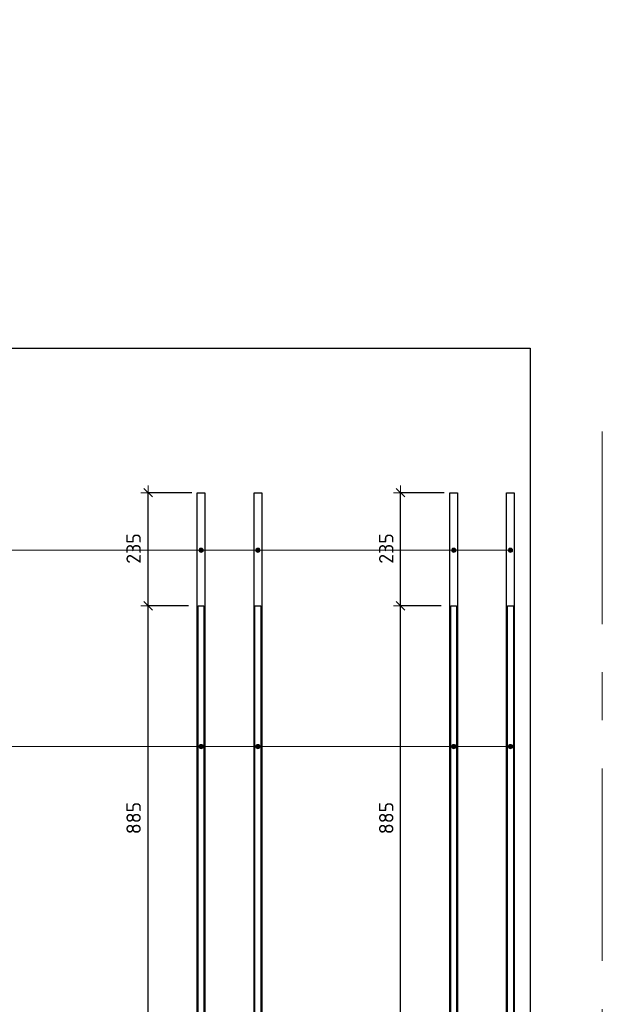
# Model space of a CAD drawing. Header units: metres. Extents: x -38 to 97, y -15 to 21.
# Tile 90 of 233: x 83.24 to 84.46, y -5.61 to -3.57. Entities that reach past the tile are written whole.
import ezdxf

# ---------------------------------------------------------------- set-up
doc = ezdxf.new("R2010")
doc.units = ezdxf.units.M
doc.header["$PDMODE"] = 65
doc.linetypes.add('______11', pattern=[0.5, 0.4, -0.05, 0, -0.05])
doc.linetypes.add('______5', pattern=[1.1, 0.8, -0.1, 0.1, -0.1])
for name, color, linetype, lineweight in [('XR$4$Арм.стержн.горизонт. 1', 180, 'Continuous', 35), ('XR$4$Арм.стержн.горизонт. 2', 202, 'Continuous', 35), ('XR$4$Осевая линия (1)', 7, '______5', 13), ('XR$4$Перекрытие (1)', 7, 'Continuous', 35), ('XR$4$Размерная линия (1)', 7, 'Continuous', 13), ('XR$4$Текст_ общее_1', 7, 'Continuous', 13), ('XR$6$Арм.стержн.горизонт. 1', 180, 'Continuous', 35), ('XR$6$Арм.стержн.горизонт. 2', 202, 'Continuous', 35), ('XR$6$Перекрытие (1)', 7, 'Continuous', 35), ('XR$6$Размерная линия (1)', 7, 'Continuous', 13), ('XR$6$Текст_ общее_1', 7, 'Continuous', 13)]:
    doc.layers.add(name, color=color, linetype=linetype, lineweight=lineweight)
doc.styles.add('ISOCPEUR', font='txt')
doc.dimstyles.new('DIMSTYLE_24', dxfattribs={"dimtxt": 0.03, "dimasz": 0.03, "dimexe": 0, "dimexo": 0, "dimgap": 0.015, "dimtad": 2, "dimdec": 0, "dimlfac": 1000, "dimrnd": 5, "dimzin": 12, "dimdsep": 46, "dimtxsty": 'ISOCPEUR', "dimblk1": 'ALL_ML_STRICH', "dimblk2": 'ALL_ML_STRICH', "dimsah": 1, "dimcen": 0, "dimclrd": 7, "dimclre": 256, "dimclrt": 7, "dimadec": 0, "dimazin": 0, "dimtfac": 1, "dimtdec": 0, "dimtix": 1, "dimtmove": 2, "dimatfit": 3, "dimfxl": 0, "dimtzin": 0, "dimlwd": 0, "dimlwe": -3, "dimarcsym": 0})

# ---------------------------------------------------------------- blocks, each defined once
blk = doc.blocks.new('ALL_ML_STRICH')
at = {"color": 0, "linetype": 'ByBlock', "lineweight": -2}
for p, q in [((-1, 0), (0.5, 0)), ((-0.3, -0.3), (0.3, 0.3)), ((0, -0.5), (0, 0.5))]:
    blk.add_line(p, q, dxfattribs=at)
blk = doc.blocks.new('*D406')
at = {"layer": 'DEFPOINTS', "color": 7, "linetype": 'Continuous', "lineweight": 13, "transparency": 33554687}
for p in [(84.1406, -4.7849), (83.9397, -5.6699), (84.0364, -5.6699)]:
    blk.add_point(p, dxfattribs=at)
at = {"layer": 'XR$4$Размерная линия (1)', "color": 9, "linetype": 'Continuous', "lineweight": -2, "true_color": 0xc7c7c7, "transparency": 33554687}
for p, q in [((84.1206, -4.7849), (84.0364, -4.7849)), ((83.9597, -5.6699), (84.0364, -5.6699))]:
    blk.add_line(p, q, dxfattribs=at)
at = {"layer": 'XR$4$Размерная линия (1)', "color": 7, "linetype": 'Continuous', "lineweight": -2, "transparency": 33554687}
blk.add_line((84.0364, -5.6699), (84.0364, -4.7849), dxfattribs=at)
at = {"layer": 'XR$4$Размерная линия (1)', "color": 7, "linetype": 'Continuous', "lineweight": 13, "transparency": 33554687, "xscale": 0.03, "yscale": 0.03, "zscale": 0.03}
for p, rotation in [((84.0364, -4.7849), 90), ((84.0364, -5.6699), 270)]:
    blk.add_blockref('ALL_ML_STRICH', p, dxfattribs=dict(at, rotation=rotation))
at = {"layer": 'XR$4$Размерная линия (1)', "color": 7, "linetype": 'Continuous', "lineweight": 13, "transparency": 33554687, "insert": (84.0064, -5.2259), "char_height": 0.03, "width": 0.09, "attachment_point": 5, "rotation": 90, "style": 'ISOCPEUR'}
blk.add_mtext('\\A1;{885}', dxfattribs=at)
blk = doc.blocks.new('*D407')
at = {"layer": 'DEFPOINTS', "color": 7, "linetype": 'Continuous', "lineweight": 13, "transparency": 33554687}
for p in [(84.1471, -4.5499), (84.0364, -4.7849), (84.1406, -4.7849)]:
    blk.add_point(p, dxfattribs=at)
at = {"layer": 'XR$4$Размерная линия (1)', "color": 9, "linetype": 'Continuous', "lineweight": -2, "true_color": 0xc7c7c7, "transparency": 33554687}
for p, q in [((84.1271, -4.5499), (84.0364, -4.5499)), ((84.1206, -4.7849), (84.0364, -4.7849))]:
    blk.add_line(p, q, dxfattribs=at)
at = {"layer": 'XR$4$Размерная линия (1)', "color": 7, "linetype": 'Continuous', "lineweight": -2, "transparency": 33554687}
blk.add_line((84.0364, -4.7849), (84.0364, -4.5499), dxfattribs=at)
at = {"layer": 'XR$4$Размерная линия (1)', "color": 7, "linetype": 'Continuous', "lineweight": 13, "transparency": 33554687, "xscale": 0.03, "yscale": 0.03, "zscale": 0.03}
for p, rotation in [((84.0364, -4.5499), 90), ((84.0364, -4.7849), 270)]:
    blk.add_blockref('ALL_ML_STRICH', p, dxfattribs=dict(at, rotation=rotation))
at = {"layer": 'XR$4$Размерная линия (1)', "color": 7, "linetype": 'Continuous', "lineweight": 13, "transparency": 33554687, "insert": (84.0064, -4.6659), "char_height": 0.03, "width": 0.09, "attachment_point": 5, "rotation": 90, "style": 'ISOCPEUR'}
blk.add_mtext('\\A1;{235}', dxfattribs=at)
blk = doc.blocks.new('*D411')
at = {"layer": 'DEFPOINTS', "color": 7, "linetype": 'Continuous', "lineweight": 13, "transparency": 33554687}
for p in [(83.6156, -4.7849), (83.4147, -5.6699), (83.5114, -5.6699)]:
    blk.add_point(p, dxfattribs=at)
at = {"layer": 'XR$4$Размерная линия (1)', "color": 9, "linetype": 'Continuous', "lineweight": -2, "true_color": 0xc7c7c7, "transparency": 33554687}
for p, q in [((83.5956, -4.7849), (83.5114, -4.7849)), ((83.4347, -5.6699), (83.5114, -5.6699))]:
    blk.add_line(p, q, dxfattribs=at)
at = {"layer": 'XR$4$Размерная линия (1)', "color": 7, "linetype": 'Continuous', "lineweight": -2, "transparency": 33554687}
blk.add_line((83.5114, -5.6699), (83.5114, -4.7849), dxfattribs=at)
at = {"layer": 'XR$4$Размерная линия (1)', "color": 7, "linetype": 'Continuous', "lineweight": 13, "transparency": 33554687, "xscale": 0.03, "yscale": 0.03, "zscale": 0.03}
for p, rotation in [((83.5114, -4.7849), 90), ((83.5114, -5.6699), 270)]:
    blk.add_blockref('ALL_ML_STRICH', p, dxfattribs=dict(at, rotation=rotation))
at = {"layer": 'XR$4$Размерная линия (1)', "color": 7, "linetype": 'Continuous', "lineweight": 13, "transparency": 33554687, "insert": (83.4814, -5.2259), "char_height": 0.03, "width": 0.09, "attachment_point": 5, "rotation": 90, "style": 'ISOCPEUR'}
blk.add_mtext('\\A1;{885}', dxfattribs=at)
blk = doc.blocks.new('*D412')
at = {"layer": 'DEFPOINTS', "color": 7, "linetype": 'Continuous', "lineweight": 13, "transparency": 33554687}
for p in [(83.6221, -4.5499), (83.5114, -4.7849), (83.6156, -4.7849)]:
    blk.add_point(p, dxfattribs=at)
at = {"layer": 'XR$4$Размерная линия (1)', "color": 9, "linetype": 'Continuous', "lineweight": -2, "true_color": 0xc7c7c7, "transparency": 33554687}
for p, q in [((83.6021, -4.5499), (83.5114, -4.5499)), ((83.5956, -4.7849), (83.5114, -4.7849))]:
    blk.add_line(p, q, dxfattribs=at)
at = {"layer": 'XR$4$Размерная линия (1)', "color": 7, "linetype": 'Continuous', "lineweight": -2, "transparency": 33554687}
blk.add_line((83.5114, -4.7849), (83.5114, -4.5499), dxfattribs=at)
at = {"layer": 'XR$4$Размерная линия (1)', "color": 7, "linetype": 'Continuous', "lineweight": 13, "transparency": 33554687, "xscale": 0.03, "yscale": 0.03, "zscale": 0.03}
for p, rotation in [((83.5114, -4.5499), 90), ((83.5114, -4.7849), 270)]:
    blk.add_blockref('ALL_ML_STRICH', p, dxfattribs=dict(at, rotation=rotation))
at = {"layer": 'XR$4$Размерная линия (1)', "color": 7, "linetype": 'Continuous', "lineweight": 13, "transparency": 33554687, "insert": (83.4814, -4.6659), "char_height": 0.03, "width": 0.09, "attachment_point": 5, "rotation": 90, "style": 'ISOCPEUR'}
blk.add_mtext('\\A1;{235}', dxfattribs=at)
blk = doc.blocks.new('*D838')
at = {"layer": 'DEFPOINTS', "color": 7, "linetype": 'Continuous', "lineweight": 13, "transparency": 33554687}
for p in [(84.1406, -4.7849), (83.9397, -5.6699), (84.0364, -5.6699)]:
    blk.add_point(p, dxfattribs=at)
at = {"layer": 'XR$6$Размерная линия (1)', "color": 9, "linetype": 'Continuous', "lineweight": -2, "true_color": 0xc7c7c7, "transparency": 33554687}
for p, q in [((84.1206, -4.7849), (84.0364, -4.7849)), ((83.9597, -5.6699), (84.0364, -5.6699))]:
    blk.add_line(p, q, dxfattribs=at)
at = {"layer": 'XR$6$Размерная линия (1)', "color": 7, "linetype": 'Continuous', "lineweight": -2, "transparency": 33554687}
blk.add_line((84.0364, -5.6699), (84.0364, -4.7849), dxfattribs=at)
at = {"layer": 'XR$6$Размерная линия (1)', "color": 7, "linetype": 'Continuous', "lineweight": 13, "transparency": 33554687, "xscale": 0.03, "yscale": 0.03, "zscale": 0.03}
for p, rotation in [((84.0364, -4.7849), 90), ((84.0364, -5.6699), 270)]:
    blk.add_blockref('ALL_ML_STRICH', p, dxfattribs=dict(at, rotation=rotation))
at = {"layer": 'XR$6$Размерная линия (1)', "color": 7, "linetype": 'Continuous', "lineweight": 13, "transparency": 33554687, "insert": (84.0064, -5.2259), "char_height": 0.03, "width": 0.09, "attachment_point": 5, "rotation": 90, "style": 'ISOCPEUR'}
blk.add_mtext('\\A1;{885}', dxfattribs=at)
blk = doc.blocks.new('*D839')
at = {"layer": 'DEFPOINTS', "color": 7, "linetype": 'Continuous', "lineweight": 13, "transparency": 33554687}
for p in [(84.1471, -4.5499), (84.0364, -4.7849), (84.1406, -4.7849)]:
    blk.add_point(p, dxfattribs=at)
at = {"layer": 'XR$6$Размерная линия (1)', "color": 9, "linetype": 'Continuous', "lineweight": -2, "true_color": 0xc7c7c7, "transparency": 33554687}
for p, q in [((84.1271, -4.5499), (84.0364, -4.5499)), ((84.1206, -4.7849), (84.0364, -4.7849))]:
    blk.add_line(p, q, dxfattribs=at)
at = {"layer": 'XR$6$Размерная линия (1)', "color": 7, "linetype": 'Continuous', "lineweight": -2, "transparency": 33554687}
blk.add_line((84.0364, -4.7849), (84.0364, -4.5499), dxfattribs=at)
at = {"layer": 'XR$6$Размерная линия (1)', "color": 7, "linetype": 'Continuous', "lineweight": 13, "transparency": 33554687, "xscale": 0.03, "yscale": 0.03, "zscale": 0.03}
for p, rotation in [((84.0364, -4.5499), 90), ((84.0364, -4.7849), 270)]:
    blk.add_blockref('ALL_ML_STRICH', p, dxfattribs=dict(at, rotation=rotation))
at = {"layer": 'XR$6$Размерная линия (1)', "color": 7, "linetype": 'Continuous', "lineweight": 13, "transparency": 33554687, "insert": (84.0064, -4.6659), "char_height": 0.03, "width": 0.09, "attachment_point": 5, "rotation": 90, "style": 'ISOCPEUR'}
blk.add_mtext('\\A1;{235}', dxfattribs=at)
blk = doc.blocks.new('*D843')
at = {"layer": 'DEFPOINTS', "color": 7, "linetype": 'Continuous', "lineweight": 13, "transparency": 33554687}
for p in [(83.6156, -4.7849), (83.4147, -5.6699), (83.5114, -5.6699)]:
    blk.add_point(p, dxfattribs=at)
at = {"layer": 'XR$6$Размерная линия (1)', "color": 9, "linetype": 'Continuous', "lineweight": -2, "true_color": 0xc7c7c7, "transparency": 33554687}
for p, q in [((83.5956, -4.7849), (83.5114, -4.7849)), ((83.4347, -5.6699), (83.5114, -5.6699))]:
    blk.add_line(p, q, dxfattribs=at)
at = {"layer": 'XR$6$Размерная линия (1)', "color": 7, "linetype": 'Continuous', "lineweight": -2, "transparency": 33554687}
blk.add_line((83.5114, -5.6699), (83.5114, -4.7849), dxfattribs=at)
at = {"layer": 'XR$6$Размерная линия (1)', "color": 7, "linetype": 'Continuous', "lineweight": 13, "transparency": 33554687, "xscale": 0.03, "yscale": 0.03, "zscale": 0.03}
for p, rotation in [((83.5114, -4.7849), 90), ((83.5114, -5.6699), 270)]:
    blk.add_blockref('ALL_ML_STRICH', p, dxfattribs=dict(at, rotation=rotation))
at = {"layer": 'XR$6$Размерная линия (1)', "color": 7, "linetype": 'Continuous', "lineweight": 13, "transparency": 33554687, "insert": (83.4814, -5.2259), "char_height": 0.03, "width": 0.09, "attachment_point": 5, "rotation": 90, "style": 'ISOCPEUR'}
blk.add_mtext('\\A1;{885}', dxfattribs=at)
blk = doc.blocks.new('*D844')
at = {"layer": 'DEFPOINTS', "color": 7, "linetype": 'Continuous', "lineweight": 13, "transparency": 33554687}
for p in [(83.6221, -4.5499), (83.5114, -4.7849), (83.6156, -4.7849)]:
    blk.add_point(p, dxfattribs=at)
at = {"layer": 'XR$6$Размерная линия (1)', "color": 9, "linetype": 'Continuous', "lineweight": -2, "true_color": 0xc7c7c7, "transparency": 33554687}
for p, q in [((83.6021, -4.5499), (83.5114, -4.5499)), ((83.5956, -4.7849), (83.5114, -4.7849))]:
    blk.add_line(p, q, dxfattribs=at)
at = {"layer": 'XR$6$Размерная линия (1)', "color": 7, "linetype": 'Continuous', "lineweight": -2, "transparency": 33554687}
blk.add_line((83.5114, -4.7849), (83.5114, -4.5499), dxfattribs=at)
at = {"layer": 'XR$6$Размерная линия (1)', "color": 7, "linetype": 'Continuous', "lineweight": 13, "transparency": 33554687, "xscale": 0.03, "yscale": 0.03, "zscale": 0.03}
for p, rotation in [((83.5114, -4.5499), 90), ((83.5114, -4.7849), 270)]:
    blk.add_blockref('ALL_ML_STRICH', p, dxfattribs=dict(at, rotation=rotation))
at = {"layer": 'XR$6$Размерная линия (1)', "color": 7, "linetype": 'Continuous', "lineweight": 13, "transparency": 33554687, "insert": (83.4814, -4.6659), "char_height": 0.03, "width": 0.09, "attachment_point": 5, "rotation": 90, "style": 'ISOCPEUR'}
blk.add_mtext('\\A1;{235}', dxfattribs=at)

msp = doc.modelspace()

# ---------------------------------------------------------------- hatches: boundary and pattern name
at = {"layer": 'XR$4$Арм.стержн.горизонт. 1', "linetype": 'Continuous', "lineweight": 13, "transparency": 33554687}
for points in [[(83.6178, -4.6717), (83.6178, -4.6672), (83.6171, -4.6695)], [(83.6178, -4.6672), (83.6194, -4.6734), (83.6194, -4.6656)], [(83.6178, -4.6672), (83.6178, -4.6717), (83.6194, -4.6734)], [(83.6194, -4.6656), (83.6216, -4.674), (83.6216, -4.665)], [(83.6194, -4.6656), (83.6194, -4.6734), (83.6216, -4.674)], [(83.6216, -4.665), (83.6216, -4.674), (83.6239, -4.6734)], [(83.6216, -4.665), (83.6239, -4.6734), (83.6239, -4.6656)], [(83.6239, -4.6656), (83.6239, -4.6734), (83.6255, -4.6717)], [(83.6239, -4.6656), (83.6255, -4.6717), (83.6255, -4.6672)], [(83.6255, -4.6672), (83.6255, -4.6717), (83.6261, -4.6695)], [(83.7358, -4.6717), (83.7358, -4.6672), (83.7351, -4.6695)], [(83.7358, -4.6672), (83.7374, -4.6734), (83.7374, -4.6656)], [(83.7358, -4.6672), (83.7358, -4.6717), (83.7374, -4.6734)], [(83.7374, -4.6656), (83.7396, -4.674), (83.7396, -4.665)], [(83.7374, -4.6656), (83.7374, -4.6734), (83.7396, -4.674)], [(83.7396, -4.665), (83.7396, -4.674), (83.7419, -4.6734)], [(83.7396, -4.665), (83.7419, -4.6734), (83.7419, -4.6656)], [(83.7419, -4.6656), (83.7419, -4.6734), (83.7435, -4.6717)], [(83.7419, -4.6656), (83.7435, -4.6717), (83.7435, -4.6672)], [(83.7435, -4.6672), (83.7435, -4.6717), (83.7441, -4.6695)], [(84.1428, -4.6717), (84.1428, -4.6672), (84.1421, -4.6695)], [(84.1428, -4.6672), (84.1444, -4.6734), (84.1444, -4.6656)], [(84.1428, -4.6672), (84.1428, -4.6717), (84.1444, -4.6734)], [(84.1444, -4.6656), (84.1466, -4.674), (84.1466, -4.665)], [(84.1444, -4.6656), (84.1444, -4.6734), (84.1466, -4.674)], [(84.1466, -4.665), (84.1466, -4.674), (84.1489, -4.6734)], [(84.1466, -4.665), (84.1489, -4.6734), (84.1489, -4.6656)], [(84.1489, -4.6656), (84.1489, -4.6734), (84.1505, -4.6717)], [(84.1489, -4.6656), (84.1505, -4.6717), (84.1505, -4.6672)], [(84.1505, -4.6672), (84.1505, -4.6717), (84.1511, -4.6695)], [(84.2608, -4.6717), (84.2608, -4.6672), (84.2601, -4.6695)], [(84.2608, -4.6672), (84.2624, -4.6734), (84.2624, -4.6656)], [(84.2608, -4.6672), (84.2608, -4.6717), (84.2624, -4.6734)], [(84.2624, -4.6656), (84.2646, -4.674), (84.2646, -4.665)], [(84.2624, -4.6656), (84.2624, -4.6734), (84.2646, -4.674)], [(84.2646, -4.665), (84.2646, -4.674), (84.2669, -4.6734)], [(84.2646, -4.665), (84.2669, -4.6734), (84.2669, -4.6656)], [(84.2669, -4.6656), (84.2669, -4.6734), (84.2685, -4.6717)], [(84.2669, -4.6656), (84.2685, -4.6717), (84.2685, -4.6672)], [(84.2685, -4.6672), (84.2685, -4.6717), (84.2691, -4.6695)]]:
    msp.add_hatch(color=7, dxfattribs=at).paths.add_polyline_path(points)
at = {"layer": 'XR$4$Арм.стержн.горизонт. 2', "linetype": 'Continuous', "lineweight": 13, "transparency": 33554687}
for points in [[(83.6194, -5.0734), (83.6216, -5.0818), (83.6216, -5.0728)], [(83.6216, -5.0728), (83.6216, -5.0818), (83.6239, -5.0812)], [(83.6216, -5.0728), (83.6239, -5.0812), (83.6239, -5.0734)], [(83.7374, -5.0734), (83.7396, -5.0818), (83.7396, -5.0728)], [(83.7396, -5.0728), (83.7396, -5.0818), (83.7419, -5.0812)], [(83.7396, -5.0728), (83.7419, -5.0812), (83.7419, -5.0734)], [(84.1444, -5.0734), (84.1466, -5.0818), (84.1466, -5.0728)], [(84.1466, -5.0728), (84.1466, -5.0818), (84.1489, -5.0812)], [(84.1466, -5.0728), (84.1489, -5.0812), (84.1489, -5.0734)], [(84.2624, -5.0734), (84.2646, -5.0818), (84.2646, -5.0728)], [(84.2646, -5.0728), (84.2646, -5.0818), (84.2669, -5.0812)], [(84.2646, -5.0728), (84.2669, -5.0812), (84.2669, -5.0734)], [(83.6178, -5.0796), (83.6178, -5.0751), (83.6171, -5.0773)], [(83.6178, -5.0751), (83.6194, -5.0812), (83.6194, -5.0734)], [(83.6178, -5.0751), (83.6178, -5.0796), (83.6194, -5.0812)], [(83.6194, -5.0734), (83.6194, -5.0812), (83.6216, -5.0818)], [(83.6239, -5.0734), (83.6239, -5.0812), (83.6255, -5.0796)], [(83.6239, -5.0734), (83.6255, -5.0796), (83.6255, -5.0751)], [(83.6255, -5.0751), (83.6255, -5.0796), (83.6261, -5.0773)], [(83.7358, -5.0796), (83.7358, -5.0751), (83.7351, -5.0773)], [(83.7358, -5.0751), (83.7374, -5.0812), (83.7374, -5.0734)], [(83.7358, -5.0751), (83.7358, -5.0796), (83.7374, -5.0812)], [(83.7374, -5.0734), (83.7374, -5.0812), (83.7396, -5.0818)], [(83.7419, -5.0734), (83.7419, -5.0812), (83.7435, -5.0796)], [(83.7419, -5.0734), (83.7435, -5.0796), (83.7435, -5.0751)], [(83.7435, -5.0751), (83.7435, -5.0796), (83.7441, -5.0773)], [(84.1428, -5.0796), (84.1428, -5.0751), (84.1421, -5.0773)], [(84.1428, -5.0751), (84.1444, -5.0812), (84.1444, -5.0734)], [(84.1428, -5.0751), (84.1428, -5.0796), (84.1444, -5.0812)], [(84.1444, -5.0734), (84.1444, -5.0812), (84.1466, -5.0818)], [(84.1489, -5.0734), (84.1489, -5.0812), (84.1505, -5.0796)], [(84.1489, -5.0734), (84.1505, -5.0796), (84.1505, -5.0751)], [(84.1505, -5.0751), (84.1505, -5.0796), (84.1511, -5.0773)], [(84.2608, -5.0796), (84.2608, -5.0751), (84.2601, -5.0773)], [(84.2608, -5.0751), (84.2624, -5.0812), (84.2624, -5.0734)], [(84.2608, -5.0751), (84.2608, -5.0796), (84.2624, -5.0812)], [(84.2624, -5.0734), (84.2624, -5.0812), (84.2646, -5.0818)], [(84.2669, -5.0734), (84.2669, -5.0812), (84.2685, -5.0796)], [(84.2669, -5.0734), (84.2685, -5.0796), (84.2685, -5.0751)], [(84.2685, -5.0751), (84.2685, -5.0796), (84.2691, -5.0773)]]:
    msp.add_hatch(color=7, dxfattribs=at).paths.add_polyline_path(points)
at = {"layer": 'XR$6$Арм.стержн.горизонт. 1', "linetype": 'Continuous', "lineweight": 13, "transparency": 33554687}
for points in [[(83.6178, -4.6717), (83.6178, -4.6672), (83.6171, -4.6695)], [(83.6178, -4.6672), (83.6194, -4.6734), (83.6194, -4.6656)], [(83.6178, -4.6672), (83.6178, -4.6717), (83.6194, -4.6734)], [(83.6194, -4.6656), (83.6216, -4.674), (83.6216, -4.665)], [(83.6194, -4.6656), (83.6194, -4.6734), (83.6216, -4.674)], [(83.6216, -4.665), (83.6216, -4.674), (83.6239, -4.6734)], [(83.6216, -4.665), (83.6239, -4.6734), (83.6239, -4.6656)], [(83.6239, -4.6656), (83.6239, -4.6734), (83.6255, -4.6717)], [(83.6239, -4.6656), (83.6255, -4.6717), (83.6255, -4.6672)], [(83.6255, -4.6672), (83.6255, -4.6717), (83.6261, -4.6695)], [(83.7358, -4.6717), (83.7358, -4.6672), (83.7351, -4.6695)], [(83.7358, -4.6672), (83.7374, -4.6734), (83.7374, -4.6656)], [(83.7358, -4.6672), (83.7358, -4.6717), (83.7374, -4.6734)], [(83.7374, -4.6656), (83.7396, -4.674), (83.7396, -4.665)], [(83.7374, -4.6656), (83.7374, -4.6734), (83.7396, -4.674)], [(83.7396, -4.665), (83.7396, -4.674), (83.7419, -4.6734)], [(83.7396, -4.665), (83.7419, -4.6734), (83.7419, -4.6656)], [(83.7419, -4.6656), (83.7419, -4.6734), (83.7435, -4.6717)], [(83.7419, -4.6656), (83.7435, -4.6717), (83.7435, -4.6672)], [(83.7435, -4.6672), (83.7435, -4.6717), (83.7441, -4.6695)], [(84.1428, -4.6717), (84.1428, -4.6672), (84.1421, -4.6695)], [(84.1428, -4.6672), (84.1444, -4.6734), (84.1444, -4.6656)], [(84.1428, -4.6672), (84.1428, -4.6717), (84.1444, -4.6734)], [(84.1444, -4.6656), (84.1466, -4.674), (84.1466, -4.665)], [(84.1444, -4.6656), (84.1444, -4.6734), (84.1466, -4.674)], [(84.1466, -4.665), (84.1466, -4.674), (84.1489, -4.6734)], [(84.1466, -4.665), (84.1489, -4.6734), (84.1489, -4.6656)], [(84.1489, -4.6656), (84.1489, -4.6734), (84.1505, -4.6717)], [(84.1489, -4.6656), (84.1505, -4.6717), (84.1505, -4.6672)], [(84.1505, -4.6672), (84.1505, -4.6717), (84.1511, -4.6695)], [(84.2608, -4.6717), (84.2608, -4.6672), (84.2601, -4.6695)], [(84.2608, -4.6672), (84.2624, -4.6734), (84.2624, -4.6656)], [(84.2608, -4.6672), (84.2608, -4.6717), (84.2624, -4.6734)], [(84.2624, -4.6656), (84.2646, -4.674), (84.2646, -4.665)], [(84.2624, -4.6656), (84.2624, -4.6734), (84.2646, -4.674)], [(84.2646, -4.665), (84.2646, -4.674), (84.2669, -4.6734)], [(84.2646, -4.665), (84.2669, -4.6734), (84.2669, -4.6656)], [(84.2669, -4.6656), (84.2669, -4.6734), (84.2685, -4.6717)], [(84.2669, -4.6656), (84.2685, -4.6717), (84.2685, -4.6672)], [(84.2685, -4.6672), (84.2685, -4.6717), (84.2691, -4.6695)]]:
    msp.add_hatch(color=7, dxfattribs=at).paths.add_polyline_path(points)
at = {"layer": 'XR$6$Арм.стержн.горизонт. 2', "linetype": 'Continuous', "lineweight": 13, "transparency": 33554687}
for points in [[(83.6194, -5.0734), (83.6216, -5.0818), (83.6216, -5.0728)], [(83.6216, -5.0728), (83.6216, -5.0818), (83.6239, -5.0812)], [(83.6216, -5.0728), (83.6239, -5.0812), (83.6239, -5.0734)], [(83.7374, -5.0734), (83.7396, -5.0818), (83.7396, -5.0728)], [(83.7396, -5.0728), (83.7396, -5.0818), (83.7419, -5.0812)], [(83.7396, -5.0728), (83.7419, -5.0812), (83.7419, -5.0734)], [(84.1444, -5.0734), (84.1466, -5.0818), (84.1466, -5.0728)], [(84.1466, -5.0728), (84.1466, -5.0818), (84.1489, -5.0812)], [(84.1466, -5.0728), (84.1489, -5.0812), (84.1489, -5.0734)], [(84.2624, -5.0734), (84.2646, -5.0818), (84.2646, -5.0728)], [(84.2646, -5.0728), (84.2646, -5.0818), (84.2669, -5.0812)], [(84.2646, -5.0728), (84.2669, -5.0812), (84.2669, -5.0734)], [(83.6178, -5.0796), (83.6178, -5.0751), (83.6171, -5.0773)], [(83.6178, -5.0751), (83.6194, -5.0812), (83.6194, -5.0734)], [(83.6178, -5.0751), (83.6178, -5.0796), (83.6194, -5.0812)], [(83.6194, -5.0734), (83.6194, -5.0812), (83.6216, -5.0818)], [(83.6239, -5.0734), (83.6239, -5.0812), (83.6255, -5.0796)], [(83.6239, -5.0734), (83.6255, -5.0796), (83.6255, -5.0751)], [(83.6255, -5.0751), (83.6255, -5.0796), (83.6261, -5.0773)], [(83.7358, -5.0796), (83.7358, -5.0751), (83.7351, -5.0773)], [(83.7358, -5.0751), (83.7374, -5.0812), (83.7374, -5.0734)], [(83.7358, -5.0751), (83.7358, -5.0796), (83.7374, -5.0812)], [(83.7374, -5.0734), (83.7374, -5.0812), (83.7396, -5.0818)], [(83.7419, -5.0734), (83.7419, -5.0812), (83.7435, -5.0796)], [(83.7419, -5.0734), (83.7435, -5.0796), (83.7435, -5.0751)], [(83.7435, -5.0751), (83.7435, -5.0796), (83.7441, -5.0773)], [(84.1428, -5.0796), (84.1428, -5.0751), (84.1421, -5.0773)], [(84.1428, -5.0751), (84.1444, -5.0812), (84.1444, -5.0734)], [(84.1428, -5.0751), (84.1428, -5.0796), (84.1444, -5.0812)], [(84.1444, -5.0734), (84.1444, -5.0812), (84.1466, -5.0818)], [(84.1489, -5.0734), (84.1489, -5.0812), (84.1505, -5.0796)], [(84.1489, -5.0734), (84.1505, -5.0796), (84.1505, -5.0751)], [(84.1505, -5.0751), (84.1505, -5.0796), (84.1511, -5.0773)], [(84.2608, -5.0796), (84.2608, -5.0751), (84.2601, -5.0773)], [(84.2608, -5.0751), (84.2624, -5.0812), (84.2624, -5.0734)], [(84.2608, -5.0751), (84.2608, -5.0796), (84.2624, -5.0812)], [(84.2624, -5.0734), (84.2624, -5.0812), (84.2646, -5.0818)], [(84.2669, -5.0734), (84.2669, -5.0812), (84.2685, -5.0796)], [(84.2669, -5.0734), (84.2685, -5.0796), (84.2685, -5.0751)], [(84.2685, -5.0751), (84.2685, -5.0796), (84.2691, -5.0773)]]:
    msp.add_hatch(color=7, dxfattribs=at).paths.add_polyline_path(points)

# ---------------------------------------------------------------- linework, layer by layer
at = {"layer": 'XR$4$Арм.стержн.горизонт. 1', "color": 7, "linetype": 'Continuous', "lineweight": 13, "transparency": 33554687}
for p, q in [((80.6389, -4.6695), (83.6216, -4.6695)), ((80.6389, -4.6695), (84.2646, -4.6695)), ((80.6389, -4.6695), (83.7396, -4.6695)), ((80.6389, -4.6695), (84.1466, -4.6695)), ((83.6171, -4.6695), (83.6171, -4.6695)), ((83.6216, -4.665), (83.6216, -4.665)), ((83.6216, -4.674), (83.6216, -4.674)), ((83.6261, -4.6695), (83.6261, -4.6695)), ((83.7351, -4.6695), (83.7351, -4.6695)), ((83.7396, -4.665), (83.7396, -4.665)), ((83.7396, -4.674), (83.7396, -4.674)), ((83.7441, -4.6695), (83.7441, -4.6695)), ((84.1421, -4.6695), (84.1421, -4.6695)), ((84.1466, -4.665), (84.1466, -4.665)), ((84.1466, -4.674), (84.1466, -4.674)), ((84.1511, -4.6695), (84.1511, -4.6695)), ((84.2601, -4.6695), (84.2601, -4.6695)), ((84.2646, -4.665), (84.2646, -4.665)), ((84.2646, -4.674), (84.2646, -4.674)), ((84.2691, -4.6695), (84.2691, -4.6695))]:
    msp.add_line(p, q, dxfattribs=at)
at = {"layer": 'XR$4$Арм.стержн.горизонт. 1', "color": 7, "linetype": 'Continuous', "lineweight": 25, "transparency": 33554687}
for points in [[(83.6136, -6.8899), (83.6136, -4.5499), (83.6296, -4.5499), (83.6296, -6.8899), (83.6136, -6.8899)], [(83.7316, -6.8899), (83.7316, -4.5499), (83.7476, -4.5499), (83.7476, -6.8899), (83.7316, -6.8899)], [(84.1386, -6.8899), (84.1386, -4.5499), (84.1546, -4.5499), (84.1546, -6.8899), (84.1386, -6.8899)], [(84.2566, -6.8899), (84.2566, -4.5499), (84.2726, -4.5499), (84.2726, -6.8899), (84.2566, -6.8899)]]:
    msp.add_lwpolyline(points, dxfattribs=at)
at = {"layer": 'XR$4$Арм.стержн.горизонт. 1', "color": 7, "linetype": 'Continuous', "lineweight": 13, "transparency": 33554687}
for centre in [(83.6216, -4.6695), (83.7396, -4.6695), (84.1466, -4.6695), (84.2646, -4.6695)]:
    msp.add_circle(centre, 0.0045, dxfattribs=at)
at = {"layer": 'XR$4$Арм.стержн.горизонт. 2', "color": 7, "linetype": 'Continuous', "lineweight": 13, "transparency": 33554687}
for p, q in [((83.6216, -5.0728), (83.6216, -5.0728)), ((83.7396, -5.0728), (83.7396, -5.0728)), ((84.1466, -5.0728), (84.1466, -5.0728)), ((84.2646, -5.0728), (84.2646, -5.0728)), ((80.6354, -5.0773), (84.1466, -5.0773)), ((80.6354, -5.0773), (83.6216, -5.0773)), ((80.6354, -5.0773), (84.2646, -5.0773)), ((80.6354, -5.0773), (83.7396, -5.0773)), ((83.6171, -5.0773), (83.6171, -5.0773)), ((83.6216, -5.0818), (83.6216, -5.0818)), ((83.6261, -5.0773), (83.6261, -5.0773)), ((83.7351, -5.0773), (83.7351, -5.0773)), ((83.7396, -5.0818), (83.7396, -5.0818)), ((83.7441, -5.0773), (83.7441, -5.0773)), ((84.1421, -5.0773), (84.1421, -5.0773)), ((84.1466, -5.0818), (84.1466, -5.0818)), ((84.1511, -5.0773), (84.1511, -5.0773)), ((84.2601, -5.0773), (84.2601, -5.0773)), ((84.2646, -5.0818), (84.2646, -5.0818)), ((84.2691, -5.0773), (84.2691, -5.0773))]:
    msp.add_line(p, q, dxfattribs=at)
at = {"layer": 'XR$4$Арм.стержн.горизонт. 2', "color": 34, "linetype": 'Continuous', "lineweight": 25, "transparency": 33554687}
for points in [[(83.6276, -4.7849), (83.6276, -6.7349), (83.6156, -6.7349), (83.6156, -4.7849), (83.6276, -4.7849)], [(83.7456, -4.7849), (83.7456, -6.7349), (83.7336, -6.7349), (83.7336, -4.7849), (83.7456, -4.7849)], [(84.1526, -4.7849), (84.1526, -6.7349), (84.1406, -6.7349), (84.1406, -4.7849), (84.1526, -4.7849)], [(84.2706, -4.7849), (84.2706, -6.7349), (84.2586, -6.7349), (84.2586, -4.7849), (84.2706, -4.7849)]]:
    msp.add_lwpolyline(points, dxfattribs=at)
at = {"layer": 'XR$4$Арм.стержн.горизонт. 2', "color": 7, "linetype": 'Continuous', "lineweight": 13, "transparency": 33554687}
for centre in [(83.6216, -5.0773), (83.7396, -5.0773), (84.1466, -5.0773), (84.2646, -5.0773)]:
    msp.add_circle(centre, 0.0045, dxfattribs=at)
at = {"layer": 'XR$4$Осевая линия (1)', "color": 253, "linetype": '______11', "lineweight": 13, "true_color": 0xa0a0a0, "transparency": 33554687}
msp.add_line((84.4555, -4.4229), (84.4555, -7.6593), dxfattribs=at)
at = {"layer": 'XR$4$Перекрытие (1)', "color": 7, "linetype": 'Continuous', "lineweight": 25, "transparency": 33554687}
for p, q in [((80.9556, -4.2499), (84.3056, -4.2499)), ((84.3056, -4.2499), (84.3056, -5.6699))]:
    msp.add_line(p, q, dxfattribs=at)
at = {"layer": 'XR$6$Арм.стержн.горизонт. 1', "color": 7, "linetype": 'Continuous', "lineweight": 13, "transparency": 33554687}
for p, q in [((80.6389, -4.6695), (83.6216, -4.6695)), ((80.6389, -4.6695), (84.2646, -4.6695)), ((80.6389, -4.6695), (83.7396, -4.6695)), ((80.6389, -4.6695), (84.1466, -4.6695)), ((83.6171, -4.6695), (83.6171, -4.6695)), ((83.6216, -4.665), (83.6216, -4.665)), ((83.6216, -4.674), (83.6216, -4.674)), ((83.6261, -4.6695), (83.6261, -4.6695)), ((83.7351, -4.6695), (83.7351, -4.6695)), ((83.7396, -4.665), (83.7396, -4.665)), ((83.7396, -4.674), (83.7396, -4.674)), ((83.7441, -4.6695), (83.7441, -4.6695)), ((84.1421, -4.6695), (84.1421, -4.6695)), ((84.1466, -4.665), (84.1466, -4.665)), ((84.1466, -4.674), (84.1466, -4.674)), ((84.1511, -4.6695), (84.1511, -4.6695)), ((84.2601, -4.6695), (84.2601, -4.6695)), ((84.2646, -4.665), (84.2646, -4.665)), ((84.2646, -4.674), (84.2646, -4.674)), ((84.2691, -4.6695), (84.2691, -4.6695))]:
    msp.add_line(p, q, dxfattribs=at)
at = {"layer": 'XR$6$Арм.стержн.горизонт. 1', "color": 7, "linetype": 'Continuous', "lineweight": 25, "transparency": 33554687}
for points in [[(83.6136, -6.8899), (83.6136, -4.5499), (83.6296, -4.5499), (83.6296, -6.8899), (83.6136, -6.8899)], [(83.7316, -6.8899), (83.7316, -4.5499), (83.7476, -4.5499), (83.7476, -6.8899), (83.7316, -6.8899)], [(84.1386, -6.8899), (84.1386, -4.5499), (84.1546, -4.5499), (84.1546, -6.8899), (84.1386, -6.8899)], [(84.2566, -6.8899), (84.2566, -4.5499), (84.2726, -4.5499), (84.2726, -6.8899), (84.2566, -6.8899)]]:
    msp.add_lwpolyline(points, dxfattribs=at)
at = {"layer": 'XR$6$Арм.стержн.горизонт. 1', "color": 7, "linetype": 'Continuous', "lineweight": 13, "transparency": 33554687}
for centre in [(83.6216, -4.6695), (83.7396, -4.6695), (84.1466, -4.6695), (84.2646, -4.6695)]:
    msp.add_circle(centre, 0.0045, dxfattribs=at)
at = {"layer": 'XR$6$Арм.стержн.горизонт. 2', "color": 7, "linetype": 'Continuous', "lineweight": 13, "transparency": 33554687}
for p, q in [((83.6216, -5.0728), (83.6216, -5.0728)), ((83.7396, -5.0728), (83.7396, -5.0728)), ((84.1466, -5.0728), (84.1466, -5.0728)), ((84.2646, -5.0728), (84.2646, -5.0728)), ((80.6354, -5.0773), (84.1466, -5.0773)), ((80.6354, -5.0773), (83.6216, -5.0773)), ((80.6354, -5.0773), (84.2646, -5.0773)), ((80.6354, -5.0773), (83.7396, -5.0773)), ((83.6171, -5.0773), (83.6171, -5.0773)), ((83.6216, -5.0818), (83.6216, -5.0818)), ((83.6261, -5.0773), (83.6261, -5.0773)), ((83.7351, -5.0773), (83.7351, -5.0773)), ((83.7396, -5.0818), (83.7396, -5.0818)), ((83.7441, -5.0773), (83.7441, -5.0773)), ((84.1421, -5.0773), (84.1421, -5.0773)), ((84.1466, -5.0818), (84.1466, -5.0818)), ((84.1511, -5.0773), (84.1511, -5.0773)), ((84.2601, -5.0773), (84.2601, -5.0773)), ((84.2646, -5.0818), (84.2646, -5.0818)), ((84.2691, -5.0773), (84.2691, -5.0773))]:
    msp.add_line(p, q, dxfattribs=at)
at = {"layer": 'XR$6$Арм.стержн.горизонт. 2', "color": 34, "linetype": 'Continuous', "lineweight": 25, "transparency": 33554687}
for points in [[(83.6276, -4.7849), (83.6276, -6.7349), (83.6156, -6.7349), (83.6156, -4.7849), (83.6276, -4.7849)], [(83.7456, -4.7849), (83.7456, -6.7349), (83.7336, -6.7349), (83.7336, -4.7849), (83.7456, -4.7849)], [(84.1526, -4.7849), (84.1526, -6.7349), (84.1406, -6.7349), (84.1406, -4.7849), (84.1526, -4.7849)], [(84.2706, -4.7849), (84.2706, -6.7349), (84.2586, -6.7349), (84.2586, -4.7849), (84.2706, -4.7849)]]:
    msp.add_lwpolyline(points, dxfattribs=at)
at = {"layer": 'XR$6$Арм.стержн.горизонт. 2', "color": 7, "linetype": 'Continuous', "lineweight": 13, "transparency": 33554687}
for centre in [(83.6216, -5.0773), (83.7396, -5.0773), (84.1466, -5.0773), (84.2646, -5.0773)]:
    msp.add_circle(centre, 0.0045, dxfattribs=at)
at = {"layer": 'XR$6$Перекрытие (1)', "color": 7, "linetype": 'Continuous', "lineweight": 25, "transparency": 33554687}
for p, q in [((80.9556, -4.2499), (84.3056, -4.2499)), ((84.3056, -4.2499), (84.3056, -5.6699))]:
    msp.add_line(p, q, dxfattribs=at)

# ---------------------------------------------------------------- texts
at = {"layer": 'XR$4$Текст_ общее_1', "color": 7, "linetype": 'Continuous', "lineweight": 13, "transparency": 33554687, "insert": (82.6368, -3.5688), "char_height": 0.09, "width": 2.112075, "attachment_point": 2, "line_spacing_factor": 1.084337}
msp.add_mtext('\\A1;{\\L\\fISOCPEUR|i0|b0;\\H0.090000;\\W1.000000;\\C7;  Деталь плана 2\\l}\\P{\\fISOCPEUR|i0|b0;\\H0.052500;\\W1.000000;\\C7;(схема армирования ребер балкона)}\\P', dxfattribs=at)
at = {"layer": 'XR$6$Текст_ общее_1', "color": 7, "linetype": 'Continuous', "lineweight": 13, "transparency": 33554687, "insert": (82.6368, -3.5688), "char_height": 0.09, "width": 2.112075, "attachment_point": 2, "line_spacing_factor": 1.084337}
msp.add_mtext('\\A1;{\\L\\fISOCPEUR|i0|b0;\\H0.090000;\\W1.000000;\\C7;  Деталь плана 2\\l}\\P{\\fISOCPEUR|i0|b0;\\H0.052500;\\W1.000000;\\C7;(схема армирования ребер балкона)}\\P', dxfattribs=at)

# ---------------------------------------------------------------- dimensions: what is measured, and where the dimension line sits
at = {"layer": 'XR$4$Размерная линия (1)', "color": 7, "linetype": 'Continuous', "lineweight": 13, "transparency": 33554687}
for base, p1, p2, picture, middle in [((83.5114, -4.5499), (83.5956, -4.7849), (83.6021, -4.5499), '*D412', (83.4814, -4.6659)), ((84.0364, -4.5499), (84.1206, -4.7849), (84.1271, -4.5499), '*D407', (84.0064, -4.6659)), ((83.5114, -4.7849), (83.4347, -5.6699), (83.5956, -4.7849), '*D411', (83.4814, -5.2259)), ((84.0364, -4.7849), (83.9597, -5.6699), (84.1206, -4.7849), '*D406', (84.0064, -5.2259))]:
    dim = msp.add_linear_dim(base=base, p1=p1, p2=p2, angle=90, dimstyle='DIMSTYLE_24', override={"dimpost": '<>', "dimclrd": 7, "dimclre": 9, "dimclrt": 7, "dimlwd": 0, "dimlwe": 65533}, dxfattribs=at)
    dim.commit()
    dim.dimension.update_dxf_attribs({"geometry": picture, "text_midpoint": middle, "dimtype": 160})
at = {"layer": 'XR$6$Размерная линия (1)', "color": 7, "linetype": 'Continuous', "lineweight": 13, "transparency": 33554687}
for base, p1, p2, picture, middle in [((83.5114, -4.5499), (83.5956, -4.7849), (83.6021, -4.5499), '*D844', (83.4814, -4.6659)), ((84.0364, -4.5499), (84.1206, -4.7849), (84.1271, -4.5499), '*D839', (84.0064, -4.6659)), ((83.5114, -4.7849), (83.4347, -5.6699), (83.5956, -4.7849), '*D843', (83.4814, -5.2259)), ((84.0364, -4.7849), (83.9597, -5.6699), (84.1206, -4.7849), '*D838', (84.0064, -5.2259))]:
    dim = msp.add_linear_dim(base=base, p1=p1, p2=p2, angle=90, dimstyle='DIMSTYLE_24', override={"dimpost": '<>', "dimclrd": 7, "dimclre": 9, "dimclrt": 7, "dimlwd": 0, "dimlwe": 65533}, dxfattribs=at)
    dim.commit()
    dim.dimension.update_dxf_attribs({"geometry": picture, "text_midpoint": middle, "dimtype": 160})

doc.saveas('drawing.dxf')
